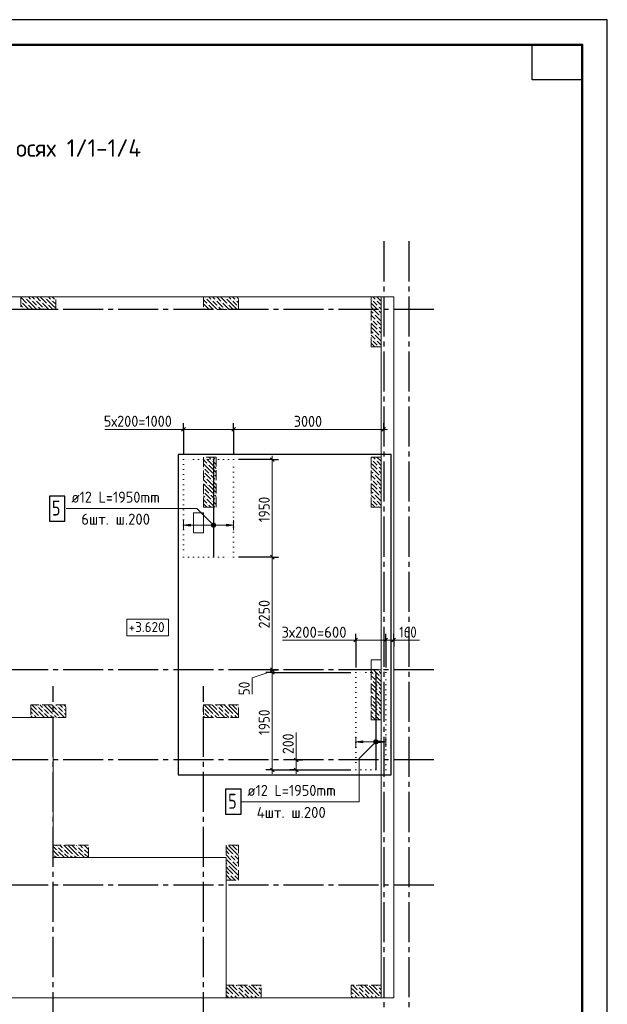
# Model space of a CAD drawing. Header units: millimetres. Extents: x 0 to 42000, y 0 to 29700.
# Tile 6 of 6: x 30264 to 42000, y 10031 to 29700. Entities that reach past the tile are written whole.
import ezdxf

# ---------------------------------------------------------------- set-up
doc = ezdxf.new("R2010")
doc.units = ezdxf.units.MM
for name, pattern in [('______2', [270, 200, -70]), ('______5', [1100, 800, -100, 100, -100]), ('______9', [100, 0, -100])]:
    doc.linetypes.add(name, pattern=pattern)
for name, color, linetype, lineweight in [('Standard', 7, 'Continuous', 25), ('ДОП Верх по У', 7, 'Continuous', 18), ('ЖБ Перекрытие верхний уровень_1', 7, 'Continuous', 18), ('Общий01', 7, 'Continuous', 13), ('Позиционная метка номер позиции', 7, 'Continuous', 13), ('Размерная линия_ общее', 7, 'Continuous', 13), ('Текст_ общее', 7, 'Continuous', 25)]:
    doc.layers.add(name, color=color, linetype=linetype, lineweight=lineweight)
doc.layers.add('ЖБ Пилон', color=7, linetype='______2', lineweight=13, true_color=0xa0a0a0)
doc.layers.add('Оси', color=7, linetype='______5', lineweight=13, true_color=0x656565)
doc.styles.add('ISOCPEUR', font='txt')

msp = doc.modelspace()

# ---------------------------------------------------------------- hatches: boundary and pattern name
at = {"layer": 'ДОП Верх по У', "linetype": 'Continuous', "lineweight": 13, "transparency": 33554687}
for points in [[(33676, 19582), (33536, 19602), (33676, 19622)], [(37116, 15256), (36976, 15276), (37116, 15296)]]:
    msp.add_hatch(color=7, dxfattribs=at).paths.add_polyline_path(points, flags=16)
for points in [[(34396, 19582), (34536, 19602), (34396, 19622)], [(37436, 15256), (37576, 15276), (37436, 15296)]]:
    msp.add_hatch(color=7, dxfattribs=at).paths.add_polyline_path(points)
at = {"layer": 'ЖБ Пилон', "linetype": 'Continuous', "lineweight": 18, "transparency": 33554687}
for points in [[(30296, 24059), (30302, 24066), (30309, 24059), (30302, 24053)], [(30376, 24139), (30382, 24146), (30389, 24139), (30382, 24133)], [(30416, 24019), (30422, 24026), (30429, 24019), (30422, 24013)], [(30496, 24099), (30502, 24106), (30509, 24099), (30502, 24093)], [(30576, 24099), (30582, 24106), (30589, 24099), (30582, 24093)], [(30696, 24059), (30702, 24066), (30709, 24059), (30702, 24053)], [(30776, 24139), (30782, 24146), (30789, 24139), (30782, 24133)], [(30816, 24019), (30822, 24026), (30829, 24019), (30822, 24013)], [(30896, 24099), (30902, 24106), (30909, 24099), (30902, 24093)], [(30976, 24099), (30982, 24106), (30986, 24102), (30986, 24096), (30982, 24093)], [(33976, 24139), (33982, 24146), (33989, 24139), (33982, 24133)], [(34016, 24019), (34022, 24026), (34029, 24019), (34022, 24013)], [(34096, 24099), (34102, 24106), (34109, 24099), (34102, 24093)], [(34176, 24099), (34182, 24106), (34189, 24099), (34182, 24093)], [(34296, 24059), (34302, 24066), (34309, 24059), (34302, 24053)], [(34376, 24139), (34382, 24146), (34389, 24139), (34382, 24133)], [(34416, 24019), (34422, 24026), (34429, 24019), (34422, 24013)], [(34496, 24099), (34502, 24106), (34509, 24099), (34502, 24093)], [(34576, 24099), (34582, 24106), (34589, 24099), (34582, 24093)], [(37296, 24099), (37302, 24106), (37309, 24099), (37302, 24093)], [(37376, 24099), (37382, 24106), (37389, 24099), (37382, 24093)], [(30336, 23939), (30342, 23946), (30349, 23939), (30342, 23933)], [(30616, 23979), (30622, 23986), (30629, 23979), (30622, 23973)], [(30736, 23939), (30742, 23946), (30749, 23939), (30742, 23933)], [(33936, 23939), (33942, 23946), (33949, 23939), (33942, 23933)], [(34216, 23979), (34222, 23986), (34229, 23979), (34222, 23973)], [(34336, 23939), (34342, 23946), (34349, 23939), (34342, 23933)], [(34616, 23979), (34622, 23986), (34629, 23979), (34622, 23973)], [(37336, 23819), (37342, 23826), (37349, 23819), (37342, 23813)], [(37416, 23979), (37422, 23986), (37429, 23979), (37422, 23973)], [(37416, 23899), (37422, 23906), (37429, 23899), (37422, 23893)], [(37296, 23699), (37302, 23706), (37309, 23699), (37302, 23693)], [(37376, 23699), (37382, 23706), (37389, 23699), (37382, 23693)], [(37456, 23779), (37462, 23786), (37469, 23779), (37462, 23773)], [(37336, 23419), (37342, 23426), (37349, 23419), (37342, 23413)], [(37416, 23579), (37422, 23586), (37429, 23579), (37422, 23573)], [(37416, 23499), (37422, 23506), (37429, 23499), (37422, 23493)], [(37296, 23299), (37302, 23306), (37309, 23299), (37302, 23293)], [(37376, 23299), (37382, 23306), (37389, 23299), (37382, 23293)], [(37456, 23379), (37462, 23386), (37469, 23379), (37462, 23373)], [(37416, 23179), (37422, 23186), (37429, 23179), (37422, 23173)], [(33976, 20939), (33982, 20946), (33989, 20939), (33982, 20933)], [(34096, 20899), (34102, 20906), (34109, 20899), (34102, 20893)], [(34176, 20899), (34182, 20906), (34186, 20902), (34186, 20896), (34182, 20893)], [(37296, 20899), (37302, 20906), (37309, 20899), (37302, 20893)], [(37376, 20899), (37382, 20906), (37389, 20899), (37382, 20893)], [(33936, 20739), (33942, 20746), (33949, 20739), (33942, 20733)], [(33936, 20659), (33942, 20666), (33949, 20659), (33942, 20653)], [(34016, 20819), (34022, 20826), (34029, 20819), (34022, 20813)], [(37416, 20779), (37422, 20786), (37429, 20779), (37422, 20773)], [(37416, 20699), (37422, 20706), (37429, 20699), (37422, 20693)], [(33976, 20539), (33982, 20546), (33989, 20539), (33982, 20533)], [(34056, 20619), (34062, 20626), (34069, 20619), (34062, 20613)], [(34096, 20499), (34102, 20506), (34109, 20499), (34102, 20493)], [(34136, 20619), (34142, 20626), (34149, 20619), (34142, 20613)], [(34176, 20499), (34182, 20506), (34186, 20502), (34186, 20496), (34182, 20493)], [(37296, 20499), (37302, 20506), (37309, 20499), (37302, 20493)], [(37336, 20619), (37342, 20626), (37349, 20619), (37342, 20613)], [(37376, 20499), (37382, 20506), (37389, 20499), (37382, 20493)], [(37456, 20579), (37462, 20586), (37469, 20579), (37462, 20573)], [(33936, 20339), (33942, 20346), (33949, 20339), (33942, 20333)], [(33936, 20259), (33942, 20266), (33949, 20259), (33942, 20253)], [(34016, 20419), (34022, 20426), (34029, 20419), (34022, 20413)], [(37416, 20379), (37422, 20386), (37429, 20379), (37422, 20373)], [(37416, 20299), (37422, 20306), (37429, 20299), (37422, 20293)], [(33976, 20139), (33982, 20146), (33989, 20139), (33982, 20133)], [(34056, 20219), (34062, 20226), (34069, 20219), (34062, 20213)], [(34096, 20099), (34102, 20106), (34109, 20099), (34102, 20093)], [(34136, 20219), (34142, 20226), (34149, 20219), (34142, 20213)], [(34176, 20099), (34182, 20106), (34186, 20102), (34186, 20096), (34182, 20093)], [(37296, 20099), (37302, 20106), (37309, 20099), (37302, 20093)], [(37336, 20219), (37342, 20226), (37349, 20219), (37342, 20213)], [(37376, 20099), (37382, 20106), (37389, 20099), (37382, 20093)], [(37456, 20179), (37462, 20186), (37469, 20179), (37462, 20173)], [(34016, 20019), (34022, 20026), (34029, 20019), (34022, 20013)], [(37416, 19979), (37422, 19986), (37429, 19979), (37422, 19973)], [(37336, 16619), (37342, 16626), (37349, 16619), (37342, 16613)], [(37416, 16699), (37422, 16706), (37429, 16699), (37422, 16693)], [(37456, 16579), (37462, 16586), (37469, 16579), (37462, 16573)], [(37296, 16499), (37302, 16506), (37309, 16499), (37302, 16493)], [(37376, 16499), (37382, 16506), (37389, 16499), (37382, 16493)], [(37416, 16379), (37422, 16386), (37429, 16379), (37422, 16373)], [(37336, 16219), (37342, 16226), (37349, 16219), (37342, 16213)], [(37416, 16299), (37422, 16306), (37429, 16299), (37422, 16293)], [(37456, 16179), (37462, 16186), (37469, 16179), (37462, 16173)], [(30616, 15979), (30622, 15986), (30629, 15979), (30622, 15973)], [(30736, 15939), (30742, 15946), (30749, 15939), (30742, 15933)], [(31016, 15979), (31022, 15986), (31029, 15979), (31022, 15973)], [(31136, 15939), (31142, 15946), (31149, 15939), (31142, 15933)], [(33936, 15939), (33942, 15946), (33949, 15939), (33942, 15933)], [(34216, 15979), (34222, 15986), (34229, 15979), (34222, 15973)], [(34336, 15939), (34342, 15946), (34349, 15939), (34342, 15933)], [(34616, 15979), (34622, 15986), (34629, 15979), (34622, 15973)], [(37296, 16099), (37302, 16106), (37309, 16099), (37302, 16093)], [(37376, 16099), (37382, 16106), (37389, 16099), (37382, 16093)], [(37416, 15979), (37422, 15986), (37429, 15979), (37422, 15973)], [(30536, 15819), (30542, 15826), (30549, 15819), (30542, 15813)], [(30616, 15899), (30622, 15906), (30629, 15899), (30622, 15893)], [(30656, 15779), (30662, 15786), (30669, 15779), (30662, 15773)], [(30736, 15859), (30742, 15866), (30749, 15859), (30742, 15853)], [(30856, 15819), (30862, 15826), (30869, 15819), (30862, 15813)], [(30936, 15819), (30942, 15826), (30949, 15819), (30942, 15813)], [(31016, 15899), (31022, 15906), (31029, 15899), (31022, 15893)], [(31056, 15779), (31062, 15786), (31069, 15779), (31062, 15773)], [(31136, 15859), (31142, 15866), (31149, 15859), (31142, 15853)], [(33936, 15859), (33942, 15866), (33949, 15859), (33942, 15853)], [(34056, 15819), (34062, 15826), (34069, 15819), (34062, 15813)], [(34136, 15819), (34142, 15826), (34149, 15819), (34142, 15813)], [(34216, 15899), (34222, 15906), (34229, 15899), (34222, 15893)], [(34256, 15779), (34262, 15786), (34269, 15779), (34262, 15773)], [(34336, 15859), (34342, 15866), (34349, 15859), (34342, 15853)], [(34456, 15819), (34462, 15826), (34469, 15819), (34462, 15813)], [(34536, 15819), (34542, 15826), (34549, 15819), (34542, 15813)], [(34616, 15899), (34622, 15906), (34629, 15899), (34622, 15893)], [(37336, 15819), (37342, 15826), (37349, 15819), (37342, 15813)], [(37416, 15899), (37422, 15906), (37429, 15899), (37422, 15893)], [(37456, 15779), (37462, 15786), (37469, 15779), (37462, 15773)], [(31016, 13179), (31022, 13186), (31029, 13179), (31022, 13173)], [(31416, 13179), (31422, 13186), (31429, 13179), (31422, 13173)], [(34616, 13179), (34622, 13186), (34629, 13179), (34622, 13173)], [(30936, 13019), (30942, 13026), (30949, 13019), (30942, 13013)], [(31016, 13099), (31022, 13106), (31029, 13099), (31022, 13093)], [(31056, 12979), (31062, 12986), (31069, 12979), (31062, 12973)], [(31136, 13139), (31142, 13146), (31149, 13139), (31142, 13133)], [(31136, 13059), (31142, 13066), (31149, 13059), (31142, 13053)], [(31256, 13019), (31262, 13026), (31269, 13019), (31262, 13013)], [(31336, 13019), (31342, 13026), (31349, 13019), (31342, 13013)], [(31416, 13099), (31422, 13106), (31429, 13099), (31422, 13093)], [(31456, 12979), (31462, 12986), (31469, 12979), (31462, 12973)], [(31536, 13139), (31542, 13146), (31549, 13139), (31542, 13133)], [(31536, 13059), (31542, 13066), (31549, 13059), (31542, 13053)], [(34456, 13019), (34462, 13026), (34469, 13019), (34462, 13013)], [(34536, 13019), (34542, 13026), (34549, 13019), (34542, 13013)], [(34616, 13099), (34622, 13106), (34629, 13099), (34622, 13093)], [(34386, 12942), (34389, 12939), (34386, 12936)], [(34416, 12819), (34422, 12826), (34429, 12819), (34422, 12813)], [(34496, 12899), (34502, 12906), (34509, 12899), (34502, 12893)], [(34576, 12899), (34582, 12906), (34589, 12899), (34582, 12893)], [(34616, 12779), (34622, 12786), (34629, 12779), (34622, 12773)], [(34456, 12619), (34462, 12626), (34469, 12619), (34462, 12613)], [(34536, 12619), (34542, 12626), (34549, 12619), (34542, 12613)], [(34616, 12699), (34622, 12706), (34629, 12699), (34622, 12693)], [(34386, 12542), (34389, 12539), (34386, 12536)], [(34616, 10379), (34622, 10386), (34629, 10379), (34622, 10373)], [(34616, 10299), (34622, 10306), (34629, 10299), (34622, 10293)], [(34736, 10339), (34742, 10346), (34749, 10339), (34742, 10333)], [(34736, 10259), (34742, 10266), (34749, 10259), (34742, 10253)], [(35016, 10379), (35022, 10386), (35029, 10379), (35022, 10373)], [(35016, 10299), (35022, 10306), (35029, 10299), (35022, 10293)], [(37016, 10379), (37022, 10386), (37029, 10379), (37022, 10373)], [(37016, 10299), (37022, 10306), (37029, 10299), (37022, 10293)], [(37136, 10339), (37142, 10346), (37149, 10339), (37142, 10333)], [(37136, 10259), (37142, 10266), (37149, 10259), (37142, 10253)], [(37416, 10379), (37422, 10386), (37429, 10379), (37422, 10373)], [(37416, 10299), (37422, 10306), (37429, 10299), (37422, 10293)], [(34456, 10219), (34462, 10226), (34469, 10219), (34462, 10213)], [(34536, 10219), (34542, 10226), (34549, 10219), (34542, 10213)], [(34656, 10179), (34662, 10186), (34669, 10179), (34662, 10173)], [(34856, 10219), (34862, 10226), (34869, 10219), (34862, 10213)], [(34936, 10219), (34942, 10226), (34949, 10219), (34942, 10213)], [(35056, 10179), (35062, 10186), (35069, 10179), (35062, 10173)], [(36936, 10219), (36942, 10226), (36949, 10219), (36942, 10213)], [(37056, 10179), (37062, 10186), (37069, 10179), (37062, 10173)], [(37256, 10219), (37262, 10226), (37269, 10219), (37262, 10213)], [(37336, 10219), (37342, 10226), (37349, 10219), (37342, 10213)], [(37456, 10179), (37462, 10186), (37469, 10179), (37462, 10173)]]:
    msp.add_hatch(color=7, dxfattribs=at).paths.add_polyline_path(points, flags=16)
at = {"layer": 'Позиционная метка номер позиции', "linetype": 'Continuous', "lineweight": 13, "transparency": 33554687}
for points in [[(34104, 19570), (34147, 19645), (34092, 19590)], [(34092, 19590), (34147, 19645), (34124, 19645)], [(34092, 19590), (34124, 19645), (34092, 19613)], [(34092, 19613), (34124, 19645), (34104, 19634)], [(34104, 19570), (34167, 19634), (34147, 19645)], [(34124, 19559), (34167, 19634), (34104, 19570)], [(34124, 19559), (34179, 19613), (34167, 19634)], [(34147, 19559), (34179, 19613), (34124, 19559)], [(34147, 19559), (34179, 19590), (34179, 19613)], [(34179, 19590), (34147, 19559), (34167, 19570)], [(37407, 15244), (37344, 15307), (37332, 15287)], [(37407, 15244), (37332, 15287), (37387, 15232)], [(37387, 15232), (37332, 15287), (37332, 15264)], [(37387, 15232), (37332, 15264), (37364, 15232)], [(37364, 15232), (37332, 15264), (37344, 15244)], [(37419, 15264), (37364, 15319), (37344, 15307)], [(37419, 15264), (37344, 15307), (37407, 15244)], [(37419, 15287), (37387, 15319), (37364, 15319)], [(37419, 15287), (37364, 15319), (37419, 15264)], [(37387, 15319), (37419, 15287), (37407, 15307)]]:
    msp.add_hatch(color=7, dxfattribs=at).paths.add_polyline_path(points)

# ---------------------------------------------------------------- linework, layer by layer
at = {"layer": 'Standard', "color": 7, "linetype": 'Continuous', "lineweight": 35, "transparency": 33554687}
for p, q in [((41500, 27600), (41500, 20500)), ((41500, 27200), (41500, 20100))]:
    msp.add_line(p, q, dxfattribs=at)
at = {"layer": 'Standard', "color": 7, "linetype": 'Continuous', "lineweight": 50, "transparency": 33554687}
msp.add_line((41500, 27100), (41500, 23200), dxfattribs=at)
at = {"layer": 'Standard', "color": 7, "linetype": '______9', "lineweight": 13, "transparency": 33554687}
for p, q in [((34536, 20912), (33536, 20912)), ((33536, 20912), (33536, 18962)), ((34536, 18962), (34536, 20912)), ((33536, 18962), (34536, 18962)), ((37576, 16662), (36976, 16662)), ((36976, 16662), (36976, 14712)), ((37576, 14712), (37576, 16662)), ((36976, 14712), (37576, 14712))]:
    msp.add_line(p, q, dxfattribs=at)
at = {"layer": 'Standard', "color": 7, "linetype": 'Continuous', "lineweight": 25, "transparency": 33554687}
for points in [[(0, 0), (42000, 0), (42000, 29700), (0, 29700), (0, 0)], [(41500, 29200), (41500, 28500), (40500, 28500), (40500, 29200), (41500, 29200)]]:
    msp.add_lwpolyline(points, close=True, dxfattribs=at)
at = {"layer": 'Standard', "color": 7, "linetype": 'Continuous', "lineweight": 50, "transparency": 33554687}
msp.add_lwpolyline([(2000, 29200), (41500, 29200), (41500, 500), (2000, 500), (2000, 29200)], close=True, dxfattribs=at)
at = {"layer": 'Standard', "color": 7, "linetype": 'Continuous', "lineweight": 13, "transparency": 33554687}
for points in [[(41500, 29200), (2000, 29200), (2000, 6000), (41500, 6000), (41500, 29200)], [(27486, 10162), (37486, 10162), (37486, 24162), (27486, 24162), (27486, 10162)], [(27486, 10162), (37736, 10162), (37736, 24162), (27486, 24162), (27486, 10162)]]:
    msp.add_lwpolyline(points, dxfattribs=at)
at = {"layer": 'Standard', "color": 254, "linetype": 'Continuous', "lineweight": 25, "true_color": 0xc4c4ff, "transparency": 33554687}
msp.add_lwpolyline([(33430, 14612), (37682, 14612), (37682, 21012), (33430, 21012), (33430, 14612)], dxfattribs=at)
at = {"layer": 'ДОП Верх по У', "color": 7, "linetype": 'Continuous', "lineweight": 25, "transparency": 33554687}
for p, q in [((34136, 20906), (34136, 18968)), ((37376, 16656), (37376, 14718))]:
    msp.add_line(p, q, dxfattribs=at)
at = {"layer": 'ДОП Верх по У', "color": 7, "linetype": 'Continuous', "lineweight": 13, "transparency": 33554687}
for p, q in [((33536, 19602), (33536, 19702)), ((34536, 19602), (34536, 19702)), ((33536, 19602), (33676, 19622)), ((33676, 19582), (33536, 19602)), ((33536, 19602), (33536, 19502)), ((33536, 19602), (33536, 19602)), ((33676, 19622), (33676, 19582)), ((33676, 19602), (34396, 19602)), ((34536, 19602), (34396, 19622)), ((34396, 19622), (34396, 19582)), ((34396, 19582), (34536, 19602)), ((34536, 19602), (34536, 19502)), ((34536, 19602), (34536, 19602)), ((36976, 15276), (36976, 15376)), ((37576, 15276), (37576, 15376)), ((36976, 15276), (37116, 15296)), ((37116, 15256), (36976, 15276)), ((36976, 15276), (36976, 15176)), ((36976, 15276), (36976, 15276)), ((37116, 15296), (37116, 15256)), ((37116, 15276), (37436, 15276)), ((37576, 15276), (37436, 15296)), ((37436, 15296), (37436, 15256)), ((37436, 15256), (37576, 15276)), ((37576, 15276), (37576, 15176)), ((37576, 15276), (37576, 15276))]:
    msp.add_line(p, q, dxfattribs=at)
at = {"layer": 'ДОП Верх по У', "color": 7, "linetype": 'Continuous', "lineweight": 25, "transparency": 33554687}
for points in [[(30858, 19685), (31168, 19685), (31168, 20185), (30858, 20185), (30858, 19685)], [(34378, 13827), (34688, 13827), (34688, 14327), (34378, 14327), (34378, 13827)]]:
    msp.add_lwpolyline(points, dxfattribs=at)
at = {"layer": 'ЖБ Перекрытие верхний уровень_1', "color": 7, "linetype": 'Continuous', "lineweight": 18, "transparency": 33554687}
for p, q in [((37736, 24162), (27486, 24162)), ((37736, 10162), (37736, 24162)), ((33936, 19852), (33736, 19852)), ((33736, 19852), (33736, 19452)), ((33936, 19452), (33936, 19852)), ((33736, 19452), (33936, 19452)), ((37486, 16912), (37286, 16912)), ((37286, 16912), (37286, 16712)), ((37486, 16712), (37486, 16912)), ((37286, 16712), (37486, 16712)), ((27486, 15762), (30936, 15762)), ((30936, 15762), (30936, 12962)), ((30936, 12962), (34386, 12962)), ((34386, 12962), (34386, 10162)), ((34386, 10162), (37736, 10162))]:
    msp.add_line(p, q, dxfattribs=at)
at = {"layer": 'ЖБ Пилон', "color": 253, "linetype": '______2', "lineweight": 13, "true_color": 0xa0a0a0, "transparency": 33554687}
for p, q in [((30286, 24162), (30286, 23912)), ((30986, 24162), (30286, 24162)), ((30986, 23912), (30986, 24162)), ((33936, 24162), (33936, 23912)), ((34636, 24162), (33936, 24162)), ((34636, 23912), (34636, 24162)), ((37486, 24162), (37286, 24162)), ((37286, 24162), (37286, 23162)), ((37486, 23162), (37486, 24162)), ((30286, 23912), (30986, 23912)), ((33936, 23912), (34636, 23912)), ((37286, 23162), (37486, 23162)), ((34186, 20962), (33936, 20962)), ((33936, 20962), (33936, 19962)), ((34186, 19962), (34186, 20962)), ((37486, 20962), (37286, 20962)), ((37286, 20962), (37286, 19962)), ((37486, 19962), (37486, 20962)), ((33936, 19962), (34186, 19962)), ((37286, 19962), (37486, 19962)), ((37486, 16712), (37286, 16712)), ((37286, 16712), (37286, 15712)), ((37486, 15712), (37486, 16712)), ((30486, 16012), (30486, 15762)), ((31186, 16012), (30486, 16012)), ((31186, 15762), (31186, 16012)), ((33936, 16012), (33936, 15762)), ((34636, 16012), (33936, 16012)), ((34636, 15762), (34636, 16012)), ((30486, 15762), (31186, 15762)), ((33936, 15762), (34636, 15762)), ((37286, 15712), (37486, 15712)), ((30936, 13212), (30936, 12962)), ((31636, 13212), (30936, 13212)), ((31636, 12962), (31636, 13212)), ((34636, 13212), (34386, 13212)), ((34386, 13212), (34386, 12512)), ((34636, 12512), (34636, 13212)), ((30936, 12962), (31636, 12962)), ((34386, 12512), (34636, 12512)), ((34386, 10412), (34386, 10162)), ((35086, 10412), (34386, 10412)), ((35086, 10162), (35086, 10412)), ((36886, 10412), (36886, 10162)), ((37486, 10412), (36886, 10412)), ((37486, 10162), (37486, 10412)), ((34386, 10162), (35086, 10162)), ((36886, 10162), (37486, 10162))]:
    msp.add_line(p, q, dxfattribs=at)
at = {"layer": 'ЖБ Пилон', "color": 9, "linetype": 'Continuous', "lineweight": 18, "true_color": 0xc7c7c7, "transparency": 33554687}
for p, q in [((30286, 24156), (30402, 24039)), ((30442, 23919), (30322, 24039)), ((30359, 24162), (30362, 24159)), ((30522, 23999), (30402, 24119)), ((30439, 24162), (30482, 24119)), ((30442, 23999), (30522, 23919)), ((30522, 24159), (30519, 24162)), ((30562, 24119), (30522, 24159)), ((30522, 24079), (30602, 23999)), ((30522, 23999), (30602, 23919)), ((30599, 24162), (30682, 24079)), ((30602, 24079), (30722, 23959)), ((30682, 24159), (30802, 24039)), ((30842, 23919), (30722, 24039)), ((30759, 24162), (30762, 24159)), ((30922, 23999), (30802, 24119)), ((30839, 24162), (30882, 24119)), ((30842, 23999), (30922, 23919)), ((30922, 24159), (30919, 24162)), ((30962, 24119), (30922, 24159)), ((30922, 24079), (30986, 24016)), ((30922, 23999), (30986, 23936)), ((33936, 24106), (34002, 24039)), ((34042, 23919), (33936, 24026)), ((33959, 24162), (33962, 24159)), ((34122, 23999), (34002, 24119)), ((34039, 24162), (34082, 24119)), ((34042, 23999), (34122, 23919)), ((34122, 24159), (34119, 24162)), ((34162, 24119), (34122, 24159)), ((34122, 24079), (34202, 23999)), ((34122, 23999), (34202, 23919)), ((34199, 24162), (34282, 24079)), ((34202, 24079), (34322, 23959)), ((34282, 24159), (34402, 24039)), ((34442, 23919), (34322, 24039)), ((34359, 24162), (34362, 24159)), ((34522, 23999), (34402, 24119)), ((34439, 24162), (34482, 24119)), ((34442, 23999), (34522, 23919)), ((34522, 24159), (34519, 24162)), ((34562, 24119), (34522, 24159)), ((34522, 24079), (34602, 23999)), ((34522, 23999), (34602, 23919)), ((34599, 24162), (34636, 24126)), ((34602, 24079), (34636, 24046)), ((37322, 23999), (37286, 24036)), ((37322, 24159), (37319, 24162)), ((37362, 24119), (37322, 24159)), ((37322, 24079), (37402, 23999)), ((37322, 23999), (37402, 23919)), ((37399, 24162), (37482, 24079)), ((37402, 24079), (37486, 23996)), ((37482, 24159), (37486, 24156)), ((30286, 23996), (30322, 23959)), ((30289, 23912), (30286, 23916)), ((30362, 23919), (30369, 23912)), ((30442, 23919), (30449, 23912)), ((30522, 23919), (30529, 23912)), ((30682, 23919), (30642, 23959)), ((30689, 23912), (30682, 23919)), ((30762, 23919), (30769, 23912)), ((30842, 23919), (30849, 23912)), ((30922, 23919), (30929, 23912)), ((33962, 23919), (33969, 23912)), ((34042, 23919), (34049, 23912)), ((34122, 23919), (34129, 23912)), ((34282, 23919), (34242, 23959)), ((34289, 23912), (34282, 23919)), ((34362, 23919), (34369, 23912)), ((34442, 23919), (34449, 23912)), ((34522, 23919), (34529, 23912)), ((37286, 23956), (37322, 23919)), ((37286, 23876), (37322, 23839)), ((37322, 23919), (37442, 23799)), ((37482, 23919), (37442, 23959)), ((37442, 23879), (37486, 23836)), ((37486, 23916), (37482, 23919)), ((37322, 23759), (37286, 23796)), ((37322, 23599), (37286, 23636)), ((37362, 23719), (37322, 23759)), ((37322, 23679), (37402, 23599)), ((37362, 23799), (37482, 23679)), ((37402, 23679), (37486, 23596)), ((37482, 23759), (37486, 23756)), ((37286, 23556), (37322, 23519)), ((37286, 23476), (37322, 23439)), ((37322, 23599), (37402, 23519)), ((37322, 23519), (37442, 23399)), ((37482, 23519), (37442, 23559)), ((37442, 23479), (37486, 23436)), ((37486, 23516), (37482, 23519)), ((37322, 23359), (37286, 23396)), ((37322, 23199), (37286, 23236)), ((37362, 23319), (37322, 23359)), ((37322, 23279), (37402, 23199)), ((37362, 23399), (37482, 23279)), ((37402, 23279), (37486, 23196)), ((37482, 23359), (37486, 23356)), ((37322, 23199), (37359, 23162)), ((33936, 20906), (34002, 20839)), ((33959, 20962), (33962, 20959)), ((34122, 20799), (34002, 20919)), ((34039, 20962), (34082, 20919)), ((34122, 20959), (34119, 20962)), ((34162, 20919), (34122, 20959)), ((34122, 20879), (34186, 20816)), ((37322, 20959), (37319, 20962)), ((37362, 20919), (37322, 20959)), ((37322, 20879), (37402, 20799)), ((37399, 20962), (37482, 20879)), ((37402, 20879), (37486, 20796)), ((37482, 20959), (37486, 20956)), ((34042, 20719), (33936, 20826)), ((33962, 20719), (34042, 20639)), ((34042, 20799), (34122, 20719)), ((34042, 20719), (34122, 20639)), ((34122, 20799), (34186, 20736)), ((34122, 20719), (34186, 20656)), ((37322, 20799), (37286, 20836)), ((37286, 20756), (37322, 20719)), ((37286, 20676), (37322, 20639)), ((37322, 20799), (37402, 20719)), ((37322, 20719), (37442, 20599)), ((37482, 20719), (37442, 20759)), ((37442, 20679), (37486, 20636)), ((37486, 20716), (37482, 20719)), ((33936, 20586), (33962, 20559)), ((33936, 20506), (34002, 20439)), ((33962, 20639), (34082, 20519)), ((34122, 20399), (34002, 20519)), ((34122, 20559), (34082, 20599)), ((34162, 20519), (34122, 20559)), ((34122, 20479), (34186, 20416)), ((34162, 20599), (34186, 20576)), ((37322, 20559), (37286, 20596)), ((37362, 20519), (37322, 20559)), ((37322, 20479), (37402, 20399)), ((37362, 20599), (37482, 20479)), ((37402, 20479), (37486, 20396)), ((37482, 20559), (37486, 20556)), ((34042, 20319), (33936, 20426)), ((33962, 20319), (34042, 20239)), ((34042, 20399), (34122, 20319)), ((34042, 20319), (34122, 20239)), ((34122, 20399), (34186, 20336)), ((34122, 20319), (34186, 20256)), ((37322, 20399), (37286, 20436)), ((37286, 20356), (37322, 20319)), ((37286, 20276), (37322, 20239)), ((37322, 20399), (37402, 20319)), ((37322, 20319), (37442, 20199)), ((37482, 20319), (37442, 20359)), ((37442, 20279), (37486, 20236)), ((37486, 20316), (37482, 20319)), ((33936, 20186), (33962, 20159)), ((33936, 20106), (34002, 20039)), ((33962, 20239), (34082, 20119)), ((34122, 19999), (34002, 20119)), ((34122, 20159), (34082, 20199)), ((34162, 20119), (34122, 20159)), ((34122, 20079), (34186, 20016)), ((34162, 20199), (34186, 20176)), ((37322, 20159), (37286, 20196)), ((37362, 20119), (37322, 20159)), ((37322, 20079), (37402, 19999)), ((37362, 20199), (37482, 20079)), ((37402, 20079), (37486, 19996)), ((37482, 20159), (37486, 20156)), ((33999, 19962), (33936, 20026)), ((34042, 19999), (34079, 19962)), ((34122, 19999), (34159, 19962)), ((37322, 19999), (37286, 20036)), ((37322, 19999), (37359, 19962)), ((37286, 16676), (37322, 16639)), ((37322, 16559), (37286, 16596)), ((37362, 16519), (37322, 16559)), ((37329, 16712), (37442, 16599)), ((37362, 16599), (37482, 16479)), ((37442, 16679), (37486, 16636)), ((37482, 16559), (37486, 16556)), ((37322, 16399), (37286, 16436)), ((37286, 16356), (37322, 16319)), ((37322, 16479), (37402, 16399)), ((37322, 16399), (37402, 16319)), ((37402, 16479), (37486, 16396)), ((37482, 16319), (37442, 16359)), ((37286, 16276), (37322, 16239)), ((37322, 16159), (37286, 16196)), ((37322, 16319), (37442, 16199)), ((37362, 16119), (37322, 16159)), ((37362, 16199), (37482, 16079)), ((37442, 16279), (37486, 16236)), ((37486, 16316), (37482, 16319)), ((37482, 16159), (37486, 16156)), ((30486, 15956), (30522, 15919)), ((30522, 15999), (30509, 16012)), ((30522, 15999), (30602, 15919)), ((30589, 16012), (30602, 15999)), ((30682, 15919), (30642, 15959)), ((30669, 16012), (30722, 15959)), ((30842, 15919), (30749, 16012)), ((30842, 15999), (30922, 15919)), ((30922, 15999), (30909, 16012)), ((30922, 15999), (31002, 15919)), ((30989, 16012), (31002, 15999)), ((31082, 15919), (31042, 15959)), ((31069, 16012), (31122, 15959)), ((31186, 15976), (31149, 16012)), ((34042, 15919), (33949, 16012)), ((34042, 15999), (34122, 15919)), ((34122, 15999), (34109, 16012)), ((34122, 15999), (34202, 15919)), ((34189, 16012), (34202, 15999)), ((34282, 15919), (34242, 15959)), ((34269, 16012), (34322, 15959)), ((34442, 15919), (34349, 16012)), ((34442, 15999), (34522, 15919)), ((34522, 15999), (34509, 16012)), ((34522, 15999), (34602, 15919)), ((34589, 16012), (34602, 15999)), ((37322, 15999), (37286, 16036)), ((37286, 15956), (37322, 15919)), ((37322, 16079), (37402, 15999)), ((37322, 15999), (37402, 15919)), ((37402, 16079), (37486, 15996)), ((37482, 15919), (37442, 15959)), ((30486, 15876), (30522, 15839)), ((30519, 15762), (30486, 15796)), ((30522, 15919), (30642, 15799)), ((30562, 15799), (30599, 15762)), ((30642, 15879), (30759, 15762)), ((30722, 15879), (30682, 15919)), ((30762, 15919), (30842, 15839)), ((30762, 15839), (30839, 15762)), ((30842, 15919), (30922, 15839)), ((30919, 15762), (30882, 15799)), ((30922, 15919), (31042, 15799)), ((30962, 15799), (30999, 15762)), ((31042, 15879), (31159, 15762)), ((31122, 15879), (31082, 15919)), ((31162, 15919), (31186, 15896)), ((31162, 15839), (31186, 15816)), ((33936, 15786), (33959, 15762)), ((33962, 15919), (34042, 15839)), ((33962, 15839), (34039, 15762)), ((34042, 15919), (34122, 15839)), ((34119, 15762), (34082, 15799)), ((34122, 15919), (34242, 15799)), ((34162, 15799), (34199, 15762)), ((34242, 15879), (34359, 15762)), ((34322, 15879), (34282, 15919)), ((34362, 15919), (34442, 15839)), ((34362, 15839), (34439, 15762)), ((34442, 15919), (34522, 15839)), ((34519, 15762), (34482, 15799)), ((34522, 15919), (34636, 15806)), ((34562, 15799), (34599, 15762)), ((37286, 15876), (37322, 15839)), ((37322, 15759), (37286, 15796)), ((37322, 15919), (37442, 15799)), ((37362, 15719), (37322, 15759)), ((37362, 15799), (37449, 15712)), ((37442, 15879), (37486, 15836)), ((37486, 15916), (37482, 15919)), ((37482, 15759), (37486, 15756)), ((30936, 13186), (31002, 13119)), ((30989, 13212), (31002, 13199)), ((31069, 13212), (31122, 13159)), ((31242, 13119), (31149, 13212)), ((31242, 13199), (31322, 13119)), ((31322, 13199), (31309, 13212)), ((31322, 13199), (31402, 13119)), ((31389, 13212), (31402, 13199)), ((31469, 13212), (31522, 13159)), ((31636, 13126), (31549, 13212)), ((34442, 13199), (34522, 13119)), ((34522, 13199), (34509, 13212)), ((34522, 13199), (34602, 13119)), ((34589, 13212), (34602, 13199)), ((30936, 13106), (31042, 12999)), ((30962, 12999), (30999, 12962)), ((31082, 13119), (31042, 13159)), ((31042, 13079), (31159, 12962)), ((31122, 13079), (31082, 13119)), ((31162, 13119), (31242, 13039)), ((31162, 13039), (31239, 12962)), ((31242, 13119), (31322, 13039)), ((31319, 12962), (31282, 12999)), ((31322, 13119), (31442, 12999)), ((31362, 12999), (31399, 12962)), ((31482, 13119), (31442, 13159)), ((31442, 13079), (31559, 12962)), ((31522, 13079), (31482, 13119)), ((31562, 13119), (31636, 13046)), ((31562, 13039), (31636, 12966)), ((34442, 13119), (34386, 13176)), ((34386, 13096), (34442, 13039)), ((34386, 13016), (34482, 12919)), ((34442, 13119), (34522, 13039)), ((34522, 12959), (34482, 12999)), ((34522, 13119), (34636, 13006)), ((34562, 12999), (34636, 12926)), ((34386, 12856), (34402, 12839)), ((34522, 12799), (34402, 12919)), ((34442, 12799), (34522, 12719)), ((34562, 12919), (34522, 12959)), ((34522, 12879), (34602, 12799)), ((34522, 12799), (34602, 12719)), ((34602, 12879), (34636, 12846)), ((34442, 12719), (34386, 12776)), ((34386, 12696), (34442, 12639)), ((34386, 12616), (34482, 12519)), ((34442, 12719), (34522, 12639)), ((34522, 12559), (34482, 12599)), ((34522, 12719), (34636, 12606)), ((34562, 12599), (34636, 12526)), ((34409, 12512), (34402, 12519)), ((34562, 12519), (34522, 12559)), ((34442, 10319), (34386, 10376)), ((34386, 10296), (34442, 10239)), ((34442, 10399), (34522, 10319)), ((34442, 10319), (34522, 10239)), ((34522, 10399), (34509, 10412)), ((34522, 10399), (34602, 10319)), ((34522, 10319), (34642, 10199)), ((34589, 10412), (34602, 10399)), ((34682, 10319), (34642, 10359)), ((34642, 10279), (34759, 10162)), ((34669, 10412), (34722, 10359)), ((34722, 10279), (34682, 10319)), ((34842, 10319), (34749, 10412)), ((34762, 10319), (34842, 10239)), ((34762, 10239), (34839, 10162)), ((34842, 10399), (34922, 10319)), ((34842, 10319), (34922, 10239)), ((34922, 10399), (34909, 10412)), ((34922, 10399), (35002, 10319)), ((34922, 10319), (35042, 10199)), ((34989, 10412), (35002, 10399)), ((35082, 10319), (35042, 10359)), ((35042, 10279), (35086, 10236)), ((35069, 10412), (35086, 10396)), ((35086, 10316), (35082, 10319)), ((36886, 10356), (36922, 10319)), ((36886, 10276), (36922, 10239)), ((36922, 10399), (36909, 10412)), ((36922, 10399), (37002, 10319)), ((36922, 10319), (37042, 10199)), ((36989, 10412), (37002, 10399)), ((37082, 10319), (37042, 10359)), ((37042, 10279), (37159, 10162)), ((37069, 10412), (37122, 10359)), ((37122, 10279), (37082, 10319)), ((37242, 10319), (37149, 10412)), ((37162, 10319), (37242, 10239)), ((37162, 10239), (37239, 10162)), ((37242, 10399), (37322, 10319)), ((37242, 10319), (37322, 10239)), ((37322, 10399), (37309, 10412)), ((37322, 10399), (37402, 10319)), ((37322, 10319), (37442, 10199)), ((37389, 10412), (37402, 10399)), ((37482, 10319), (37442, 10359)), ((37442, 10279), (37486, 10236)), ((37469, 10412), (37486, 10396)), ((37486, 10316), (37482, 10319)), ((34386, 10216), (34439, 10162)), ((34519, 10162), (34482, 10199)), ((34562, 10199), (34599, 10162)), ((34919, 10162), (34882, 10199)), ((34962, 10199), (34999, 10162)), ((36919, 10162), (36886, 10196)), ((36962, 10199), (36999, 10162)), ((37319, 10162), (37282, 10199)), ((37362, 10199), (37399, 10162))]:
    msp.add_line(p, q, dxfattribs=at)
at = {"layer": 'Общий01', "color": 7, "linetype": 'Continuous', "lineweight": 18, "transparency": 33554687}
msp.add_lwpolyline([(32407, 17394), (33234, 17394), (33234, 17727), (32407, 17727), (32407, 17394)], dxfattribs=at)
at = {"layer": 'Оси', "color": 8, "linetype": '______5', "lineweight": -3, "transparency": 33554687}
for p, q in [((37536, 25273), (37536, 8776)), ((38036, 25273), (38036, 8776)), ((38533, 23912), (25800, 23912)), ((38533, 16712), (25800, 16712)), ((30936, 7276), (30936, 16386)), ((33936, 7276), (33936, 16386)), ((38533, 14912), (25800, 14912)), ((38533, 12412), (25800, 12412))]:
    msp.add_line(p, q, dxfattribs=at)
at = {"layer": 'Оси', "color": 251, "linetype": 'Continuous', "lineweight": 13, "true_color": 0x656565, "transparency": 33554687}
for p, q in [((33536, 21516), (31966, 21516)), ((36976, 17306), (35516, 17306)), ((37736, 17306), (38246, 17306)), ((35786, 14912), (35786, 15462))]:
    msp.add_line(p, q, dxfattribs=at)
msp.add_lwpolyline([(35308, 16686), (34908, 16556), (34908, 16226)], dxfattribs=at)
at = {"layer": 'Позиционная метка номер позиции', "color": 7, "linetype": 'Continuous', "lineweight": 13, "transparency": 33554687}
for p, q in [((34104, 19634), (34104, 19634)), ((34104, 19570), (34104, 19570)), ((34167, 19634), (34167, 19634)), ((34167, 19570), (34167, 19570)), ((37344, 15307), (37344, 15307)), ((37344, 15244), (37344, 15244)), ((37407, 15307), (37407, 15307)), ((37407, 15244), (37407, 15244))]:
    msp.add_line(p, q, dxfattribs=at)
for points in [[(34136, 19602), (33802, 19935), (31191, 19935)], [(37376, 15276), (37042, 14942), (37042, 14077), (34688, 14077)]]:
    msp.add_lwpolyline(points, dxfattribs=at)
for centre in [(34136, 19602), (37376, 15276)]:
    msp.add_circle(centre, 45, dxfattribs=at)
at = {"layer": 'Размерная линия_ общее', "color": 251, "linetype": 'Continuous', "lineweight": -3, "true_color": 0x656565, "transparency": 33554687}
for p, q in [((33536, 21516), (33536, 21641)), ((34536, 21516), (34536, 21641)), ((37536, 21516), (37536, 21641)), ((33536, 21516), (33536, 21391)), ((33536, 21516), (33536, 21012)), ((34536, 21516), (34536, 21391)), ((34536, 21516), (34536, 21012)), ((37536, 21516), (37536, 21391)), ((37536, 21516), (37536, 21516)), ((35308, 20912), (34636, 20912)), ((35308, 20912), (35183, 20912)), ((35308, 20912), (35433, 20912)), ((35308, 18962), (35183, 18962)), ((35308, 18962), (35433, 18962)), ((36976, 17306), (36976, 17431)), ((37576, 17306), (37576, 17431)), ((37736, 17306), (37736, 17431)), ((36976, 17306), (36976, 17181)), ((36976, 17306), (36976, 16762)), ((37576, 17306), (37576, 17181)), ((37576, 17306), (37576, 16762)), ((37736, 17306), (37736, 17181)), ((37736, 17306), (37736, 17306)), ((35308, 16712), (35183, 16712)), ((35308, 16662), (35183, 16662)), ((35308, 16712), (35433, 16712)), ((35308, 16712), (35308, 16712)), ((35308, 16662), (35433, 16662)), ((35308, 16662), (36876, 16662)), ((35786, 14912), (35661, 14912)), ((35786, 14912), (35911, 14912)), ((35786, 14912), (35786, 14912)), ((35308, 14712), (35183, 14712)), ((35308, 14712), (35433, 14712)), ((35308, 14712), (36876, 14712)), ((35786, 14712), (35661, 14712)), ((35786, 14712), (35911, 14712)), ((35786, 14712), (36870, 14712))]:
    msp.add_line(p, q, dxfattribs=at)
at = {"layer": 'Размерная линия_ общее', "color": 251, "linetype": 'Continuous', "lineweight": 13, "true_color": 0x656565, "transparency": 33554687}
for p, q in [((33536, 21516), (33461, 21516)), ((33536, 21516), (34536, 21516)), ((34536, 21516), (37536, 21516)), ((37536, 21516), (37611, 21516)), ((35308, 20912), (35308, 20987)), ((35308, 18962), (35308, 16712)), ((36976, 17306), (36901, 17306)), ((36976, 17306), (37576, 17306)), ((37576, 17306), (37736, 17306)), ((37736, 17306), (37811, 17306)), ((35308, 16712), (35308, 16662)), ((35308, 16662), (35308, 14712)), ((35786, 14912), (35786, 14987)), ((35786, 14712), (35786, 14912)), ((35308, 14712), (35308, 14637)), ((35786, 14712), (35786, 14637))]:
    msp.add_line(p, q, dxfattribs=at)
at = {"layer": 'Размерная линия_ общее', "color": 251, "linetype": 'Continuous', "lineweight": 25, "true_color": 0x656565, "transparency": 33554687}
for p, q in [((33498, 21479), (33573, 21554)), ((34498, 21479), (34573, 21554)), ((37498, 21479), (37573, 21554)), ((35271, 20950), (35346, 20875)), ((35271, 19000), (35346, 18925)), ((36938, 17269), (37013, 17344)), ((37538, 17269), (37613, 17344)), ((37698, 17269), (37773, 17344)), ((35271, 16750), (35346, 16675)), ((35271, 16700), (35346, 16625)), ((35823, 14875), (35748, 14950)), ((35271, 14750), (35346, 14675)), ((35823, 14675), (35748, 14750))]:
    msp.add_line(p, q, dxfattribs=at)
at = {"layer": 'Размерная линия_ общее', "color": 251, "linetype": 'Continuous', "lineweight": 13, "true_color": 0x656565, "transparency": 33554687}
msp.add_lwpolyline([(35308, 20912), (35308, 19613), (35308, 19613), (35308, 18962)], dxfattribs=at)
at = {"layer": 'Размерная линия_ общее', "color": 251, "linetype": 'Continuous', "lineweight": -3, "true_color": 0x656565, "transparency": 33554687}
msp.add_lwpolyline([(35308, 18962), (35291, 18962), (35291, 18962), (35291, 18962), (35291, 18962), (35214, 18962), (35214, 18962), (34636, 18962)], dxfattribs=at)

# ---------------------------------------------------------------- texts
at = {"layer": 'ДОП Верх по У', "color": 7, "linetype": 'Continuous', "lineweight": 13, "transparency": 33554687, "attachment_point": 7, "style": 'ISOCPEUR'}
for s, insert, char_height, width in [('\\W0.94;ø12 L=1950mm ', (31296, 20052), 220, 2104.38), ('\\W0.78;5', (30908, 19795), 300, 326.41), ('\\W0.97;6шт. ш.200 ', (31494, 19612), 220, 1712.32), ('\\W0.94;ø12 L=1950mm ', (34811, 14194), 220, 2104.38), ('\\W0.78;5', (34428, 13937), 300, 326.41), ('\\W0.97;4шт. ш.200 ', (34998, 13754), 220, 1734.41)]:
    msp.add_mtext(s, dxfattribs=dict(at, insert=insert, char_height=char_height, width=width))
at = {"layer": 'Общий01', "color": 7, "linetype": 'Continuous', "lineweight": 18, "transparency": 33554687, "insert": (32441, 17467), "char_height": 200, "width": 854.3, "attachment_point": 7, "style": 'ISOCPEUR'}
msp.add_mtext('\\W0.95;+3.620', dxfattribs=at)
at = {"layer": 'Размерная линия_ общее', "color": 251, "linetype": 'Continuous', "lineweight": 25, "true_color": 0x656565, "transparency": 33554687, "char_height": 220, "attachment_point": 7, "style": 'ISOCPEUR'}
for s, insert, width in [('\\W0.94;5х200=1000', (31944, 21569), 1598.71), ('\\W0.93;3000', (35739, 21566), 718.1), ('\\W0.97;3х200=600', (35493, 17354), 1491.44), ('\\W0.83;160', (37843, 17356), 508.57)]:
    msp.add_mtext(s, dxfattribs=dict(at, insert=insert, width=width))
at = {"layer": 'Размерная линия_ общее', "color": 251, "linetype": 'Continuous', "lineweight": 25, "true_color": 0x656565, "transparency": 33554687, "char_height": 220, "attachment_point": 7, "rotation": 90, "style": 'ISOCPEUR'}
for s, insert, width in [('\\W0.87;1950', (35258, 19662), 666.9), ('\\W0.93;2250', (35258, 17540), 718.09), ('\\W0.87;50', (34858, 16205), 403.93), ('\\W0.87;1950', (35258, 15412), 666.92), ('\\W0.91;200', (35736, 15030), 561.99)]:
    msp.add_mtext(s, dxfattribs=dict(at, insert=insert, width=width))
at = {"layer": 'Текст_ общее', "color": 7, "linetype": 'Continuous', "lineweight": 50, "transparency": 33554687, "insert": (23000, 26866), "char_height": 350, "width": 10105.19, "attachment_point": 7, "style": 'ISOCPEUR'}
msp.add_mtext('\\W0.97;конструкции плиты покрытия в осях 1/1-1/4', dxfattribs=at)

doc.saveas('drawing.dxf')
